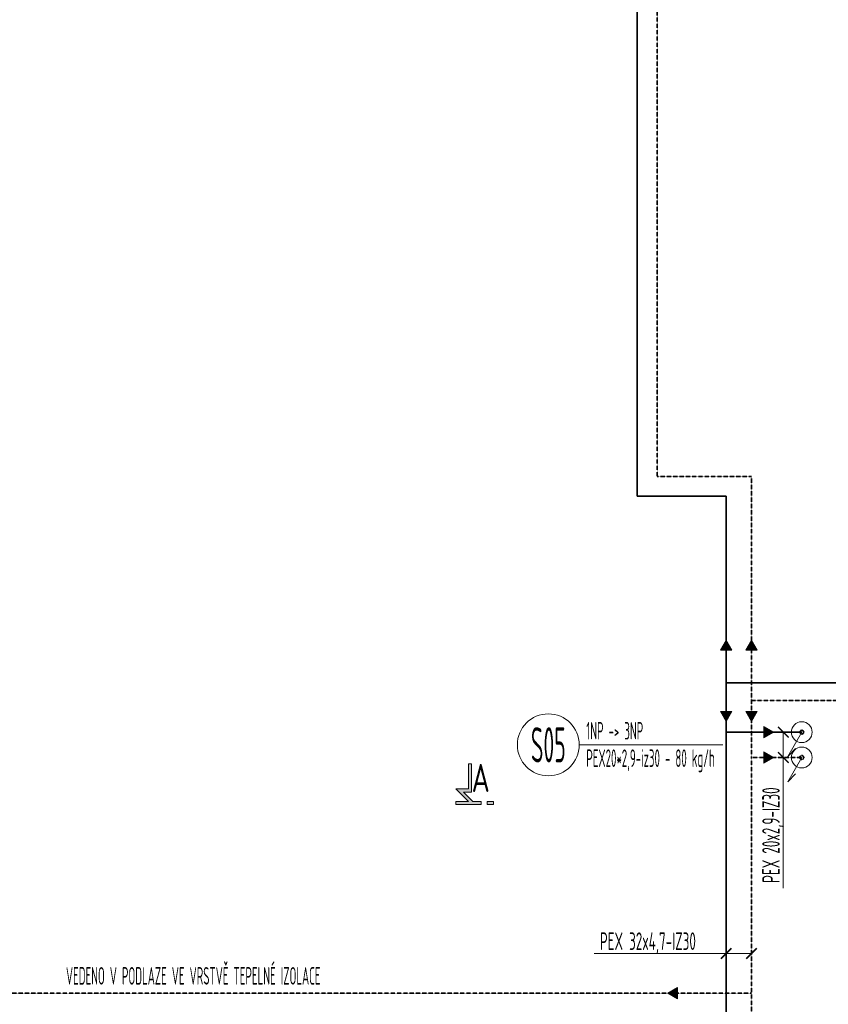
# Model space of a CAD drawing. Header units: millimetres. Extents: x 17747 to 112039, y -74980 to 446921.
# Tile 212 of 256: x 47386 to 53132, y 181365 to 188362. Entities that reach past the tile are written whole.
import ezdxf
from ezdxf.enums import TextEntityAlignment as Align

# ---------------------------------------------------------------- set-up
doc = ezdxf.new("R2010")
doc.units = ezdxf.units.MM
doc.linetypes.add('phl_thick', pattern=[0])
doc.linetypes.add('ČÁRKOVANÁ', pattern=[0.75, 0.5, -0.25])
for name, color, linetype, lineweight in [('JS_VYT_POPIS - OBECNĚ', 7, 'Continuous', 5), ('UT_IZOLACE - TEPELNÁ', 6, 'IZOLACE TEPELNA', 5), ('UT_KOTY - DIMENZE', 7, 'Continuous', 5), ('UT_POTRUBI - PŘÍVOD', 1, 'Continuous', 35), ('UT_POTRUBI - ZPÁTEČKA', 5, 'Continuous', 35), ('VZT_50 POPIS - OBECNE', 7, 'Continuous', 5)]:
    doc.layers.add(name, color=color, linetype=linetype, lineweight=lineweight)
doc.styles.add('EVORA_125', font='isocp.shx', dxfattribs={"width": 0.6, "height": 125})
doc.styles.add('ISOCP 2.5', font='isocp.shx', dxfattribs={"width": 0.6, "height": 2.5})
doc.styles.get("Standard").update_dxf_attribs({"font": 'arial.ttf'})
doc.styles.add('VZT_POPIS', font='isocp.shx', dxfattribs={"width": 0.6, "height": 125})
doc.linetypes.add('IZOLACE TEPELNA', pattern='A,12.7,-1.5,["T",Standard,S=2.54,R=0,X=0,Y=-1.27],-3', length=17.2)

# ---------------------------------------------------------------- blocks, each defined once
blk = doc.blocks.new('_ArchTick')
at = {"color": 0, "linetype": 'ByBlock', "const_width": 0.15}
blk.add_lwpolyline([(-0.5, -0.5), (0.5, 0.5)], dxfattribs=at)

msp = doc.modelspace()

# ---------------------------------------------------------------- hatches: boundary and pattern name
at = {"layer": 'VZT_50 POPIS - OBECNE', "linetype": 'phl_thick'}
h = msp.add_hatch(color=256, dxfattribs=at)
h.dxf.hatch_style = 1
h.paths.add_polyline_path([(52365.7, 183880.6), (52405.7, 183949.9), (52445.7, 183880.6)])
h = msp.add_hatch(color=256, dxfattribs=at)
h.dxf.hatch_style = 1
h.paths.add_polyline_path([(52545.7, 183880.6), (52585.7, 183949.9), (52625.7, 183880.6)])
h = msp.add_hatch(color=256, dxfattribs=at)
h.dxf.hatch_style = 1
h.paths.add_polyline_path([(52365.7, 183444.8), (52405.7, 183375.5), (52445.7, 183444.8)])
h = msp.add_hatch(color=256, dxfattribs=at)
h.dxf.hatch_style = 1
h.paths.add_polyline_path([(52545.7, 183444.8), (52585.7, 183375.5), (52625.7, 183444.8)])
h = msp.add_hatch(color=256, dxfattribs=at)
h.dxf.hatch_style = 1
h.paths.add_polyline_path([(52674.5, 183338.6), (52743.8, 183298.6), (52674.5, 183258.6)])
h = msp.add_hatch(color=256, dxfattribs=at)
h.dxf.hatch_style = 1
h.paths.add_polyline_path([(52674.5, 183158.6), (52743.8, 183118.6), (52674.5, 183078.6)])
at = {"layer": 'VZT_50 POPIS - OBECNE'}
h = msp.add_hatch(color=256, dxfattribs=at)
h.dxf.hatch_style = 1
h.paths.add_polyline_path([(50597.2, 183073), (50575, 183073), (50575, 182895.2), (50486.1, 182895.2), (50575, 182806.3), (50486.1, 182806.3), (50486.1, 182784.1), (50663.9, 182784.1), (50663.9, 182806.3), (50606.4, 182806.3), (50539.7, 182873), (50597.2, 182873)])
h.paths.add_polyline_path([(50752.8, 182806.3), (50708.3, 182806.3), (50708.3, 182784.1), (50752.8, 182784.1)])
at = {"layer": 'VZT_50 POPIS - OBECNE', "linetype": 'phl_thick'}
h = msp.add_hatch(color=256, dxfattribs=at)
h.dxf.hatch_style = 1
h.paths.add_polyline_path([(52061.3, 181483.5), (51992, 181443.5), (52061.3, 181403.5)])

# ---------------------------------------------------------------- linework, layer by layer
at = {"layer": 'JS_VYT_POPIS - OBECNĚ'}
for p, q in [((51908.9, 183208.6), (51362.3, 183208.6)), ((52383, 183208.6), (51908.9, 183208.6)), ((51908.9, 183208.6), (51908.9, 183208.6))]:
    msp.add_line(p, q, dxfattribs=at)
msp.add_circle((51142.3, 183208.6), 220, dxfattribs=at)
at = {"layer": 'UT_IZOLACE - TEPELNÁ', "ltscale": 10}
for centre in [(52943.4, 183298.6), (52943.4, 183118.6)]:
    msp.add_circle(centre, 74, dxfattribs=at)
at = {"layer": 'UT_KOTY - DIMENZE'}
for points in [[(52812.3, 183298.6), (52812.3, 182931.2)], [(52812.3, 183118.6), (52812.3, 182931.2)], [(52812.3, 182189.6), (52812.3, 182931.2)], [(51467.2, 181725.7), (52216, 181725.7)], [(52585.7, 181725.7), (52216, 181725.7)], [(52405.7, 181725.7), (52216, 181725.7)]]:
    msp.add_lwpolyline(points, dxfattribs=at)
at = {"layer": 'UT_POTRUBI - PŘÍVOD', "linetype": 'Continuous'}
for p, q in [((51774.8, 191585.6), (51774.8, 184974.7)), ((51774.8, 184974.7), (52405.7, 184974.7)), ((52405.7, 183298.6), (52405.7, 184974.7)), ((55381, 183648.3), (52405.7, 183648.3)), ((52405.7, 178520.3), (52405.7, 183298.6)), ((52405.7, 183298.6), (52943.4, 183298.6))]:
    msp.add_line(p, q, dxfattribs=at)
msp.add_circle((52943.4, 183298.6), 14, dxfattribs=at)
at = {"layer": 'UT_POTRUBI - ZPÁTEČKA', "linetype": 'ČÁRKOVANÁ', "ltscale": 3}
for p, q in [((51915.7, 191566.7), (51915.7, 185116.5)), ((52585.7, 185116.5), (51915.7, 185116.5)), ((51915.7, 185116.5), (51915.7, 185116.5)), ((52585.7, 183118.6), (52585.7, 185116.5)), ((55381, 183523.3), (52585.7, 183523.3)), ((52585.7, 178340.3), (52585.7, 183118.6)), ((52585.7, 183118.6), (52943.4, 183118.6)), ((45285.7, 181443.5), (52585.7, 181443.5))]:
    msp.add_line(p, q, dxfattribs=at)
msp.add_circle((52943.4, 183118.6), 14, dxfattribs=at)
at = {"layer": 'VZT_50 POPIS - OBECNE', "linetype": 'phl_thick'}
for p, q in [((52365.7, 183880.6), (52405.7, 183949.9)), ((52405.7, 183949.9), (52445.7, 183880.6)), ((52545.7, 183880.6), (52585.7, 183949.9)), ((52585.7, 183949.9), (52625.7, 183880.6)), ((52445.7, 183880.6), (52365.7, 183880.6)), ((52625.7, 183880.6), (52545.7, 183880.6)), ((52365.7, 183444.8), (52405.7, 183375.5)), ((52445.7, 183444.8), (52365.7, 183444.8)), ((52405.7, 183375.5), (52445.7, 183444.8)), ((52545.7, 183444.8), (52585.7, 183375.5)), ((52625.7, 183444.8), (52545.7, 183444.8)), ((52585.7, 183375.5), (52625.7, 183444.8)), ((52674.5, 183338.6), (52743.8, 183298.6)), ((52674.5, 183258.6), (52674.5, 183338.6)), ((52743.8, 183298.6), (52674.5, 183258.6)), ((52674.5, 183158.6), (52743.8, 183118.6)), ((52674.5, 183078.6), (52674.5, 183158.6)), ((52743.8, 183118.6), (52674.5, 183078.6)), ((52061.3, 181483.5), (51992, 181443.5)), ((51992, 181443.5), (52061.3, 181403.5)), ((52061.3, 181403.5), (52061.3, 181483.5))]:
    msp.add_line(p, q, dxfattribs=at)
at = {"layer": 'VZT_50 POPIS - OBECNE'}
for p, q in [((52943.4, 183298.6), (52843.4, 183125.4)), ((52843.4, 183125.4), (52900, 183182)), ((52943.4, 183118.6), (52843.4, 182945.4)), ((52843.4, 182945.4), (52900, 183002))]:
    msp.add_line(p, q, dxfattribs=at)
for points in [[(50575, 182806.3), (50486.1, 182895.2), (50575, 182895.2), (50575, 183073)], [(50575, 183073), (50597.2, 183073), (50597.2, 182873), (50539.7, 182873), (50606.4, 182806.3), (50663.9, 182806.3), (50663.9, 182784.1), (50486.1, 182784.1), (50486.1, 182806.3)], [(50486.1, 182806.3), (50575, 182806.3)], [(50708.3, 182806.3), (50752.8, 182806.3), (50752.8, 182784.1), (50708.3, 182784.1), (50708.3, 182806.3)]]:
    msp.add_lwpolyline(points, dxfattribs=at)

# ---------------------------------------------------------------- block references
at = {"layer": 'UT_KOTY - DIMENZE', "xscale": 75, "yscale": 75, "zscale": 75}
for p, rotation in [((52812.3, 183298.6), 89.99999999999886), ((52812.3, 183118.6), 89.99999999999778), ((52405.7, 181725.7), 359.9999999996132), ((52585.7, 181725.7), 359.9999999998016)]:
    msp.add_blockref('_ArchTick', p, dxfattribs=dict(at, rotation=rotation))

# ---------------------------------------------------------------- texts
at = {"layer": 'JS_VYT_POPIS - OBECNĚ', "style": 'VZT_POPIS', "width": 0.5}
msp.add_text('S05', height=250, dxfattribs=at).set_placement((51142.3, 183208.6), align=Align.MIDDLE_CENTER)
for s, p in [('1NP -> 3NP', (51412.3, 183208.6)), ('PEX20*2,9-iz30 - 80 kg/h', (51412.3, 183013.8)), ('VEDENO V PODLAZE VE VRSTVĚ TEPELNÉ IZOLACE', (47714.2, 181466.9))]:
    msp.add_text(s, height=125, dxfattribs=at).set_placement(p, align=Align.BOTTOM_LEFT)
at = {"layer": 'UT_KOTY - DIMENZE', "insert": (52662.3, 182906.2), "char_height": 125, "attachment_point": 3, "rotation": 90, "style": 'ISOCP 2.5'}
msp.add_mtext('PEX 20x2,9-IZ30', dxfattribs=at)
at = {"layer": 'UT_KOTY - DIMENZE', "insert": (52191, 181875.7), "char_height": 125, "attachment_point": 3, "style": 'ISOCP 2.5'}
msp.add_mtext('PEX 32x4,7-IZ30', dxfattribs=at)
at = {"layer": 'VZT_50 POPIS - OBECNE', "style": 'EVORA_125', "width": 0.8}
msp.add_attdef('A', text='A', height=200, dxfattribs=at).set_placement((50597.2, 182813), align=Align.BOTTOM_LEFT)

doc.saveas('drawing.dxf')
